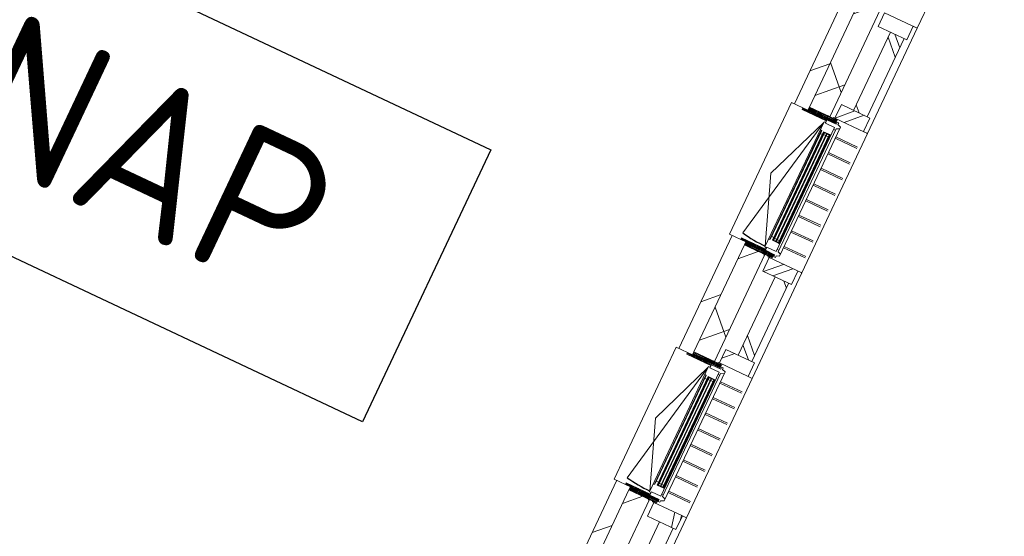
# Model space of a CAD drawing. Header units: metres. Extents: x 136266 to 136452, y 453403 to 453560.
# Tile 115 of 133: x 136339.2 to 136345.74, y 453511.24 to 453514.67. Entities that reach past the tile are written whole.
import ezdxf

# ---------------------------------------------------------------- set-up
doc = ezdxf.new("R2010")
doc.units = ezdxf.units.M
for name, color, linetype, lineweight in [('A-DETL-BEBOUWING', 253, 'Continuous', 9), ('A-DETL-GENF-4', 252, 'Continuous', 9), ('N-WE-OG-BEBOUWING_HOOFDGEBOUW-T25', 7, 'Continuous', 25)]:
    doc.layers.add(name, color=color, linetype=linetype, lineweight=lineweight)
doc.styles.add('NLCS-ISO-M200-T25', font='txt', dxfattribs={"height": 0.5})

# ---------------------------------------------------------------- blocks, each defined once
blk = doc.blocks.new('859-DO-0010 29-09-2022')
at = {"layer": 'A-DETL-BEBOUWING'}
h = blk.add_hatch(dxfattribs=at)
h.set_pattern_fill('FP_100', color=256, angle=44.99999999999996, style=0, pattern_type=2)
h.set_pattern_definition([(44.99999999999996, (1199.999805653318, -5.684341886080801e-13), (-282.8427124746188, 282.8427124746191), [])])
h.paths.add_polyline_path([(57610.00000000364, 71529.99999999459), (57610.00000000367, 72001.75000589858), (57510.00000000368, 72001.75000589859), (57510.00000000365, 71529.9999999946)])
h.paths.add_polyline_path([(57610.00000000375, 72970.75000589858), (57610.00000000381, 73801.77384474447), (57510.00000000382, 73801.77384474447), (57510.00000000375, 72970.75000589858)])
h.paths.add_polyline_path([(57610.00000000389, 74770.77384474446), (57610.00000000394, 75601.77384474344), (57510.00000000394, 75601.77384474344), (57510.00000000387, 74770.77384474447), (57573.00000000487, 74770.77384474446)])
h.paths.add_polyline_path([(57510.00000000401, 76570.77384474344), (57610.000000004, 76570.77384474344), (57610.00000000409, 77401.75000589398), (57510.00000000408, 77401.75000589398), (57510.00000000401, 76592.77384474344)])
h.paths.add_polyline_path([(57573.00000000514, 78370.75000589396), (57610.00000000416, 78370.75000589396), (57610.00000000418, 78728.92254044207), (57510.00000000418, 78728.92254044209), (57510.00000000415, 78370.75000589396)])
h = blk.add_hatch(dxfattribs=at)
h.set_pattern_fill('FP_1478', color=256, angle=44.99999999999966, style=0, pattern_type=2)
h.set_pattern_definition([(134.9999999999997, (57759.99974355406, 75129.4612262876), (-299.9546965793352, -299.9546965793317), []), (224.9999999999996, (57759.99974355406, 75129.4612262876), (299.9546965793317, -299.9546965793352), [])])
h.paths.add_polyline_path([(57760.00000000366, 71529.99999999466), (57760.00000000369, 71979.75000589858), (57610.00000000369, 71979.75000589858), (57610.00000000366, 71529.99999999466)])
h.paths.add_polyline_path([(57760.00000000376, 72992.75000589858), (57760.00000000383, 73779.77384474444), (57610.00000000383, 73779.77384474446), (57610.00000000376, 72992.75000589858)])
h.paths.add_polyline_path([(57760.0000000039, 74792.77384474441), (57760.00000000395, 75579.77384474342), (57610.00000000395, 75579.77384474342), (57610.0000000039, 74792.77384474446)])
h.paths.add_polyline_path([(57760.00000000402, 76592.77384474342), (57760.00000000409, 77379.75000589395), (57610.00000000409, 77379.75000589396), (57610.00000000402, 76592.77384474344)])
h.paths.add_polyline_path([(57760.00000000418, 78392.75000589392), (57760.0000000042, 78728.92254044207), (57610.00000000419, 78728.92254044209), (57610.00000000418, 78392.75000589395)])
h = blk.add_hatch(dxfattribs=at)
h.set_pattern_fill('FP_1477', color=256, angle=45.00000000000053, style=0, pattern_type=2)
h.set_pattern_definition([(135.0000000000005, (57984.99970711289, 75130.00004165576), (-282.8427124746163, -282.8427124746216), []), (135.0000000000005, (57984.99970711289, 76329.99984730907), (-282.8427124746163, -282.8427124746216), [])])
h.paths.add_polyline_path([(57985.0000000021, 71529.99999999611), (57984.9747007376, 71873.75000589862), (57885.0000000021, 71873.75000589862), (57885.00000000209, 71529.99999999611), (57984.9747007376, 71529.99999999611)])
h.paths.add_polyline_path([(57885.00000000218, 73098.75000589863), (57985.00000000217, 73098.75000589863), (57984.9747007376, 73673.76192532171), (57885.00000000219, 73673.76192532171), (57885.00000000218, 73259.12611928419)])
h.paths.add_polyline_path([(57935.00000000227, 74898.76192532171), (57985.00000000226, 74898.76192532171), (57984.9747007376, 75473.77384474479), (57885.00000000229, 75473.77384474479), (57885.00000000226, 74898.76192532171)])
h.paths.add_polyline_path([(57984.9747007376, 76698.77384474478), (57985.00000000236, 76698.77384474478), (57984.9747007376, 77273.75000589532), (57885.00000000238, 77273.75000589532), (57885.00000000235, 76698.77384474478), (57935.00000000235, 76698.77384474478)])
h.paths.add_polyline_path([(57985.00000000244, 78498.75000589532), (57984.9747007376, 78729.99999999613), (57885.00000000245, 78729.99999999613), (57885.00000000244, 78498.75000589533), (57984.9747007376, 78498.75000589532)])
h = blk.add_hatch(dxfattribs=at)
h.set_pattern_fill('FP_1479', color=256, style=0, pattern_type=2)
h.set_pattern_definition([(45, (2.262822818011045e-09, -0.0001552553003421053), (-282.842712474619, 282.842712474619), []), (45, (1200.000000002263, -0.0001552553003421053), (-282.842712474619, 282.842712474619), [])])
h.paths.add_polyline_path([(58005.00000000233, 76598.77384474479), (58005.00000000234, 76698.77384474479), (57795.00000000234, 76698.77384474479), (57795.00000000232, 76598.77384474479), (57984.9747007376, 76598.77384474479)])
h = blk.add_hatch(dxfattribs=at)
h.set_pattern_fill('FP_939', color=256, angle=-121.7780000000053, style=0, pattern_type=2)
h.set_pattern_definition([(359.9999999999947, (57608.47639537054, 76544.00558118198), (-4.707345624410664e-12, -50.8), [50.8, 0, 0, 0]), (359.9999999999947, (57608.47552708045, 76549.08555158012), (-4.707345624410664e-12, -50.8), [50.8, 0, 0, 0]), (359.9999999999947, (57608.47603551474, 76554.16584544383), (-4.707345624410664e-12, -50.8), [50.8, 0, 0, 0]), (359.9999999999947, (57608.4760173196, 76559.24528921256), (-4.707345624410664e-12, -50.8), [50.8, 0, 0, 0]), (359.9999999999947, (57608.47567565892, 76564.32610970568), (-4.707345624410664e-12, -50.8), [50.8, 0, 0, 0]), (359.9999999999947, (57608.47565746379, 76569.40555347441), (-4.707345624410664e-12, -50.8), [50.8, 0, 0, 0]), (359.9999999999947, (57608.47616589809, 76574.48584733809), (-4.707345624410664e-12, -50.8), [50.8, 0, 0, 0]), (359.9999999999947, (57608.47614770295, 76579.56529110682), (-4.707345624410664e-12, -50.8), [50.8, 0, 0, 0]), (359.9999999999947, (57608.47580604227, 76584.64611159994), (-4.707345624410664e-12, -50.8), [50.8, 0, 0, 0]), (359.9999999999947, (57608.47578784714, 76589.72555536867), (-4.707345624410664e-12, -50.8), [50.8, 0, 0, 0])])
h.paths.add_polyline_path([(57610.000000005, 76592.77384474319), (57610.00000000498, 76570.7738447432), (57813.00000000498, 76570.77384474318), (57813.00000000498, 76592.77384474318), (57617.20694221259, 76592.77384474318)])
h = blk.add_hatch(dxfattribs=at)
h.set_pattern_fill('FP_1658', color=256, angle=180, style=0, pattern_type=2)
h.set_pattern_definition([(360, (57571.47606412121, 76522.00628623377), (-1.244241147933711e-14, -50.8), [50.8, 0, 0, 0]), (360, (57571.47606412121, 76527.08628623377), (-1.244241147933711e-14, -50.8), [50.8, 0, 0, 0]), (360, (57571.47606412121, 76532.16628623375), (-1.244241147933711e-14, -50.8), [50.8, 0, 0, 0]), (360, (57571.47606412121, 76537.24628623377), (-1.244241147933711e-14, -50.8), [50.8, 0, 0, 0]), (360, (57571.47606412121, 76542.32628623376), (-1.244241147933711e-14, -50.8), [50.8, 0, 0, 0]), (360, (57571.47606412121, 76547.40628623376), (-1.244241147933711e-14, -50.8), [50.8, 0, 0, 0]), (360, (57571.47606412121, 76552.48628623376), (-1.244241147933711e-14, -50.8), [50.8, 0, 0, 0]), (360, (57571.47606412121, 76557.56628623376), (-1.244241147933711e-14, -50.8), [50.8, 0, 0, 0]), (360, (57571.47606412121, 76562.64628623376), (-1.244241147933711e-14, -50.8), [50.8, 0, 0, 0]), (360, (57571.47606412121, 76567.72628623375), (-1.244241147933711e-14, -50.8), [50.8, 0, 0, 0])])
h.paths.add_polyline_path([(57610.00000000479, 76570.77384474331), (57573.00000000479, 76570.77384474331), (57573.00000000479, 76558.7738447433), (57750.00000000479, 76558.77384474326), (57750.00000000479, 76570.7738447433)])
h = blk.add_hatch(color=256, dxfattribs=at)
h.paths.add_polyline_path([(57765.50000000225, 76481.77384474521), (57765.50000000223, 76467.77384474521), (57769.50000000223, 76467.77384474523), (57769.50000000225, 76481.77384474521)])
h.paths.add_polyline_path([(57811.50000000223, 76481.77384474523), (57811.50000000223, 76467.77384474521), (57815.50000000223, 76467.77384474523), (57815.50000000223, 76481.77384474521)])
h.paths.add_polyline_path([(57765.50000000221, 75704.77384474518), (57765.5000000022, 75690.77384474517), (57769.50000000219, 75690.77384474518), (57769.5000000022, 75704.77384474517)])
h.paths.add_polyline_path([(57811.5000000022, 75704.77384474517), (57811.50000000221, 75690.77384474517), (57815.50000000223, 75690.77384474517), (57815.50000000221, 75704.77384474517)])
for points in [[(57769.50000000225, 76481.77384474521), (57769.50000000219, 75690.77384474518), (57773.50000000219, 75690.77384474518), (57773.50000000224, 76481.77384474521)], [(57788.50000000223, 76481.77384474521), (57788.5000000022, 75690.77384474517), (57792.50000000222, 75690.77384474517), (57792.50000000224, 76481.77384474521)], [(57807.50000000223, 76481.77384474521), (57807.50000000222, 75690.77384474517), (57811.50000000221, 75690.77384474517), (57811.50000000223, 76481.77384474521)], [(57769.50000000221, 74681.77384474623), (57769.50000000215, 73890.7738447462), (57773.50000000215, 73890.7738447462), (57773.5000000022, 74681.77384474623)], [(57788.50000000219, 74681.77384474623), (57788.50000000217, 73890.77384474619), (57792.50000000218, 73890.77384474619), (57792.5000000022, 74681.77384474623)], [(57807.5000000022, 74681.77384474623), (57807.50000000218, 73890.77384474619), (57811.50000000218, 73890.77384474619), (57811.5000000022, 74681.77384474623)]]:
    blk.add_hatch(color=256, dxfattribs=at).paths.add_polyline_path(points)
h = blk.add_hatch(dxfattribs=at)
h.set_pattern_fill('FP_1659', color=256, angle=180, style=0, pattern_type=2)
h.set_pattern_definition([(360, (57571.47606412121, 75650.54228623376), (1.244241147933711e-14, 50.8), [50.8, 0, 0, 0]), (360, (57571.47606412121, 75645.46228623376), (1.244241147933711e-14, 50.8), [50.8, 0, 0, 0]), (360, (57571.47606412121, 75640.38228623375), (1.244241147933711e-14, 50.8), [50.8, 0, 0, 0]), (360, (57571.47606412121, 75635.30228623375), (1.244241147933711e-14, 50.8), [50.8, 0, 0, 0]), (360, (57571.47606412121, 75630.22228623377), (1.244241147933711e-14, 50.8), [50.8, 0, 0, 0]), (360, (57571.47606412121, 75625.14228623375), (1.244241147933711e-14, 50.8), [50.8, 0, 0, 0]), (360, (57571.47606412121, 75620.06228623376), (1.244241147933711e-14, 50.8), [50.8, 0, 0, 0]), (360, (57571.47606412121, 75614.98228623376), (1.244241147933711e-14, 50.8), [50.8, 0, 0, 0]), (360, (57571.47606412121, 75609.90228623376), (1.244241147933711e-14, 50.8), [50.8, 0, 0, 0]), (360, (57571.47606412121, 75604.82228623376), (1.244241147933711e-14, 50.8), [50.8, 0, 0, 0])])
h.paths.add_polyline_path([(57588.97615944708, 75613.77384474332), (57573.00000000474, 75613.77384474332), (57573.00000000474, 75601.77384474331), (57750.00000000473, 75601.7738447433), (57750.00000000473, 75613.77384474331), (57610.00000000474, 75613.77384474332)])
h = blk.add_hatch(dxfattribs=at)
h.set_pattern_fill('FP_419', color=256, angle=180, style=0, pattern_type=2)
h.set_pattern_definition([(360, (57608.47606412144, 75628.54228623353), (1.244241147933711e-14, 50.8), [50.8, 0, 0, 0]), (360, (57608.47606412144, 75623.46228623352), (1.244241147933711e-14, 50.8), [50.8, 0, 0, 0]), (360, (57608.47606412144, 75618.38228623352), (1.244241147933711e-14, 50.8), [50.8, 0, 0, 0]), (360, (57608.47606412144, 75613.30228623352), (1.244241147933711e-14, 50.8), [50.8, 0, 0, 0]), (360, (57608.47606412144, 75608.22228623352), (1.244241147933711e-14, 50.8), [50.8, 0, 0, 0]), (360, (57608.47606412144, 75603.14228623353), (1.244241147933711e-14, 50.8), [50.8, 0, 0, 0]), (360, (57608.47606412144, 75598.06228623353), (1.244241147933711e-14, 50.8), [50.8, 0, 0, 0]), (360, (57608.47606412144, 75592.98228623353), (1.244241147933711e-14, 50.8), [50.8, 0, 0, 0]), (360, (57608.47606412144, 75587.90228623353), (1.244241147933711e-14, 50.8), [50.8, 0, 0, 0]), (360, (57608.47606412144, 75582.82228623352), (1.244241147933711e-14, 50.8), [50.8, 0, 0, 0])])
h.paths.add_polyline_path([(57610.00000000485, 75601.77384474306), (57610.00000000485, 75579.77384474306), (57813.00000000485, 75579.77384474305), (57813.00000000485, 75601.77384474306)])
h = blk.add_hatch(dxfattribs=at)
h.set_pattern_fill('FP_1480', color=256, style=0, pattern_type=2)
h.set_pattern_definition([(45, (2.211891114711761e-09, -0.0001552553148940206), (-282.842712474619, 282.842712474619), []), (45, (1200.000000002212, -0.0001552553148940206), (-282.842712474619, 282.842712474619), [])])
h.paths.add_polyline_path([(57984.97470073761, 75473.77384474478), (58005.00000000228, 75473.77384474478), (58005.00000000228, 75573.77384474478), (57795.00000000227, 75573.77384474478), (57795.00000000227, 75473.77384474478)])
h = blk.add_hatch(dxfattribs=at)
h.set_pattern_fill('FP_1519', color=256, style=0, pattern_type=2)
h.set_pattern_definition([(45, (2.175511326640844e-09, -7.467837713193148e-05), (-282.842712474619, 282.842712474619), []), (45, (1200.000000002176, -7.467837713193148e-05), (-282.842712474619, 282.842712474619), [])])
h.paths.add_polyline_path([(58005.00000000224, 74798.76192532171), (58005.00000000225, 74898.76192532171), (57795.00000000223, 74898.76192532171), (57795.00000000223, 74798.76192532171), (57984.9747007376, 74798.76192532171)])
h = blk.add_hatch(dxfattribs=at)
h.set_pattern_fill('FP_1658', color=256, angle=180, style=0, pattern_type=2)
h.set_pattern_definition([(360, (57571.47606412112, 74722.00628623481), (-1.244241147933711e-14, -50.8), [50.8, 0, 0, 0]), (360, (57571.47606412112, 74727.08628623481), (-1.244241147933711e-14, -50.8), [50.8, 0, 0, 0]), (360, (57571.47606412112, 74732.1662862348), (-1.244241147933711e-14, -50.8), [50.8, 0, 0, 0]), (360, (57571.47606412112, 74737.24628623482), (-1.244241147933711e-14, -50.8), [50.8, 0, 0, 0]), (360, (57571.47606412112, 74742.3262862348), (-1.244241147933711e-14, -50.8), [50.8, 0, 0, 0]), (360, (57571.47606412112, 74747.40628623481), (-1.244241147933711e-14, -50.8), [50.8, 0, 0, 0]), (360, (57571.47606412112, 74752.48628623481), (-1.244241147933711e-14, -50.8), [50.8, 0, 0, 0]), (360, (57571.47606412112, 74757.56628623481), (-1.244241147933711e-14, -50.8), [50.8, 0, 0, 0]), (360, (57571.47606412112, 74762.64628623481), (-1.244241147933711e-14, -50.8), [50.8, 0, 0, 0]), (360, (57571.47606412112, 74767.7262862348), (-1.244241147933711e-14, -50.8), [50.8, 0, 0, 0])])
h.paths.add_polyline_path([(57610.0000000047, 74770.77384474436), (57573.0000000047, 74770.77384474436), (57573.0000000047, 74758.77384474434), (57750.0000000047, 74758.77384474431), (57750.0000000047, 74770.77384474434)])
h = blk.add_hatch(dxfattribs=at)
h.set_pattern_fill('FP_939', color=256, angle=-121.7780000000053, style=0, pattern_type=2)
h.set_pattern_definition([(359.9999999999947, (57608.47639537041, 74744.00558118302), (-4.707345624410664e-12, -50.8), [50.8, 0, 0, 0]), (359.9999999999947, (57608.47552708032, 74749.08555158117), (-4.707345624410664e-12, -50.8), [50.8, 0, 0, 0]), (359.9999999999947, (57608.47603551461, 74754.16584544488), (-4.707345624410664e-12, -50.8), [50.8, 0, 0, 0]), (359.9999999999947, (57608.47601731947, 74759.2452892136), (-4.707345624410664e-12, -50.8), [50.8, 0, 0, 0]), (359.9999999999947, (57608.47567565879, 74764.32610970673), (-4.707345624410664e-12, -50.8), [50.8, 0, 0, 0]), (359.9999999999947, (57608.47565746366, 74769.40555347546), (-4.707345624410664e-12, -50.8), [50.8, 0, 0, 0]), (359.9999999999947, (57608.47616589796, 74774.48584733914), (-4.707345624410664e-12, -50.8), [50.8, 0, 0, 0]), (359.9999999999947, (57608.47614770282, 74779.56529110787), (-4.707345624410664e-12, -50.8), [50.8, 0, 0, 0]), (359.9999999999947, (57608.47580604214, 74784.64611160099), (-4.707345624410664e-12, -50.8), [50.8, 0, 0, 0]), (359.9999999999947, (57608.47578784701, 74789.72555536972), (-4.707345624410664e-12, -50.8), [50.8, 0, 0, 0])])
h.paths.add_polyline_path([(57610.00000000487, 74792.77384474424), (57610.00000000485, 74770.77384474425), (57813.00000000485, 74770.77384474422), (57813.00000000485, 74792.77384474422), (57617.20694221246, 74792.77384474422)])
h = blk.add_hatch(color=256, dxfattribs=at)
h.paths.add_polyline_path([(57765.50000000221, 74681.77384474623), (57765.50000000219, 74667.77384474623), (57769.50000000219, 74667.77384474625), (57769.50000000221, 74681.77384474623)])
h.paths.add_polyline_path([(57811.5000000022, 74681.77384474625), (57811.5000000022, 74667.77384474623), (57815.5000000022, 74667.77384474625), (57815.5000000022, 74681.77384474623)])
h.paths.add_polyline_path([(57765.50000000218, 73904.7738447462), (57765.50000000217, 73890.77384474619), (57769.50000000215, 73890.7738447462), (57769.50000000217, 73904.77384474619)])
h.paths.add_polyline_path([(57811.50000000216, 73904.77384474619), (57811.50000000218, 73890.77384474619), (57815.5000000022, 73890.77384474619), (57815.50000000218, 73904.77384474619)])
h = blk.add_hatch(dxfattribs=at)
h.set_pattern_fill('FP_1659', color=256, angle=180, style=0, pattern_type=2)
h.set_pattern_definition([(360, (57571.47606412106, 73850.5422862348), (1.244241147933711e-14, 50.8), [50.8, 0, 0, 0]), (360, (57571.47606412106, 73845.4622862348), (1.244241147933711e-14, 50.8), [50.8, 0, 0, 0]), (360, (57571.47606412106, 73840.3822862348), (1.244241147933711e-14, 50.8), [50.8, 0, 0, 0]), (360, (57571.47606412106, 73835.3022862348), (1.244241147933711e-14, 50.8), [50.8, 0, 0, 0]), (360, (57571.47606412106, 73830.22228623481), (1.244241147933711e-14, 50.8), [50.8, 0, 0, 0]), (360, (57571.47606412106, 73825.1422862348), (1.244241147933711e-14, 50.8), [50.8, 0, 0, 0]), (360, (57571.47606412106, 73820.06228623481), (1.244241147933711e-14, 50.8), [50.8, 0, 0, 0]), (360, (57571.47606412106, 73814.98228623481), (1.244241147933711e-14, 50.8), [50.8, 0, 0, 0]), (360, (57571.47606412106, 73809.9022862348), (1.244241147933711e-14, 50.8), [50.8, 0, 0, 0]), (360, (57571.47606412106, 73804.8222862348), (1.244241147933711e-14, 50.8), [50.8, 0, 0, 0])])
h.paths.add_polyline_path([(57588.97615944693, 73813.77384474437), (57573.0000000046, 73813.77384474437), (57573.0000000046, 73801.77384474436), (57750.00000000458, 73801.77384474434), (57750.00000000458, 73813.77384474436), (57610.0000000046, 73813.77384474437)])
h = blk.add_hatch(dxfattribs=at)
h.set_pattern_fill('FP_419', color=256, angle=180, style=0, pattern_type=2)
h.set_pattern_definition([(360, (57608.47606412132, 73828.54228623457), (1.244241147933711e-14, 50.8), [50.8, 0, 0, 0]), (360, (57608.47606412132, 73823.46228623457), (1.244241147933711e-14, 50.8), [50.8, 0, 0, 0]), (360, (57608.47606412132, 73818.38228623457), (1.244241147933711e-14, 50.8), [50.8, 0, 0, 0]), (360, (57608.47606412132, 73813.30228623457), (1.244241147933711e-14, 50.8), [50.8, 0, 0, 0]), (360, (57608.47606412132, 73808.22228623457), (1.244241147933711e-14, 50.8), [50.8, 0, 0, 0]), (360, (57608.47606412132, 73803.14228623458), (1.244241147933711e-14, 50.8), [50.8, 0, 0, 0]), (360, (57608.47606412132, 73798.06228623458), (1.244241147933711e-14, 50.8), [50.8, 0, 0, 0]), (360, (57608.47606412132, 73792.98228623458), (1.244241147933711e-14, 50.8), [50.8, 0, 0, 0]), (360, (57608.47606412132, 73787.90228623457), (1.244241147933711e-14, 50.8), [50.8, 0, 0, 0]), (360, (57608.47606412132, 73782.82228623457), (1.244241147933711e-14, 50.8), [50.8, 0, 0, 0])])
h.paths.add_polyline_path([(57610.00000000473, 73801.77384474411), (57610.00000000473, 73779.77384474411), (57813.00000000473, 73779.7738447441), (57813.00000000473, 73801.77384474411)])
h = blk.add_hatch(dxfattribs=at)
h.set_pattern_fill('FP_1225', color=256, style=0, pattern_type=2)
h.set_pattern_definition([(103.222, (115233.3870000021, 11548.36692532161), (-389.3964602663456, -91.4898722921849), []), (103.222, (115865.3420000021, 12568.48092532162), (-389.3964602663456, -91.4898722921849), [])])
h.paths.add_polyline_path([(58005.00000000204, 73673.76192532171), (58005.00000000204, 73773.76192532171), (57795.000000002, 73773.76192532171), (57795.00000000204, 73673.76192532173), (57990.7901112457, 73673.76192532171)])
for centre in [(57739.50000000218, 76541.77384474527), (57739.50000000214, 74741.77384474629)]:
    blk.add_arc(centre, 911.0000000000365, 258.9999999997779, 270)
for p, q in [((58035.01156569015, 77373.75000589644), (58035.01156569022, 78730.05000589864)), ((57510.00000000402, 77401.75000589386), (57510.00000000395, 76570.77384474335)), ((57610.00000000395, 76592.77384474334), (57610.00000000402, 77379.75000589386)), ((57760.00000000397, 76592.77384474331), (57760.00000000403, 77379.75000589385)), ((57795.00000000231, 77373.75000589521), (57795.00000000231, 77273.75000589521)), ((58035.00000000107, 77373.75000589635), (57795.00000000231, 77373.75000589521)), ((58005.00000000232, 77373.77384473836), (58013.08580734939, 77373.77384473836)), ((58005.00000000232, 77273.75000589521), (58005.00000000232, 77373.75000589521)), ((58013.09762743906, 77373.77384473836), (58018.99213066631, 77373.77384473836)), ((58019.00436747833, 77373.77384473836), (58024.39172405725, 77373.77384473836)), ((58024.40450135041, 77373.77384473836), (58028.94223381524, 77373.77384473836)), ((58028.95586491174, 77373.77384473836), (58032.35514119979, 77373.77384473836)), ((58034.41405556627, 77373.77384473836), (58034.98843431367, 77373.77384473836)), ((58035.00000000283, 76598.77384473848), (58035.00000000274, 77373.77384473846)), ((57795.00000000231, 77273.75000589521), (58005.00000000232, 77273.75000589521)), ((57885.00000000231, 77273.75000589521), (57885.00000000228, 76698.77384474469)), ((57985.00000000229, 76698.77384474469), (57985.00000000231, 77273.75000589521)), ((57795.00000000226, 76698.7738447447), (57795.00000000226, 76598.7738447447)), ((58005.00000000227, 76698.7738447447), (57795.00000000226, 76698.7738447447)), ((58005.00000000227, 76598.7738447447), (58005.00000000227, 76698.7738447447)), ((57785.01156569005, 76598.75000589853), (57794.982475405, 76598.75000589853)), ((57785.01156569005, 76592.77384474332), (57785.01156569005, 76598.75000589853)), ((57795.00000000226, 76598.7738447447), (58013.08580734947, 76598.77384473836)), ((57819.50000000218, 76580.77384474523), (57819.50000000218, 76565.77384474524)), ((57831.50000000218, 76580.77384474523), (57819.50000000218, 76580.77384474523)), ((57831.50000000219, 76568.77384474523), (57831.50000000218, 76580.77384474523)), ((58005.00000000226, 76598.75000589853), (58035.00000000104, 76598.75000589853)), ((58018.99213066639, 76598.77384473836), (58013.09762743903, 76598.77384473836)), ((58024.39172405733, 76598.77384473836), (58019.0043674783, 76598.77384473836)), ((58028.94223381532, 76598.77384473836), (58024.40450135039, 76598.77384473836)), ((58032.35514119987, 76598.77384473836), (58028.9558649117, 76598.77384473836)), ((58034.98843431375, 76598.77384473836), (58034.41405556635, 76598.77384473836)), ((58035.01156569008, 75573.77384474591), (58035.01156569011, 76598.75000589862)), ((57490.00000000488, 75601.77384474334), (57490.00000000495, 76570.77384474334)), ((57490.00000000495, 76570.77384474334), (57573.00000000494, 76570.77384474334)), ((57739.50000000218, 76541.77384474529), (57565.67300521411, 75647.51148062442)), ((57565.67300521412, 76086.27384474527), (57739.50000000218, 76541.77384474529)), ((57739.50000000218, 76546.77384474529), (57739.50000000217, 75625.77384474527)), ((57751.50000000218, 76546.77384474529), (57739.50000000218, 76546.77384474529)), ((57750.00000000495, 76558.77384474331), (57750.00000000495, 76546.77384474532)), ((57819.50000000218, 76565.77384474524), (57751.50000000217, 76565.77384474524)), ((57751.50000000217, 76565.77384474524), (57751.50000000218, 76541.77384474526)), ((57751.50000000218, 76541.77384474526), (57819.50000000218, 76541.77384474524)), ((57813.00000000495, 76565.77384474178), (57813.00000000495, 76570.7738447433)), ((57819.50000000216, 75630.77384474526), (57819.50000000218, 76541.77384474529)), ((57819.50000000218, 76526.77384474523), (57831.50000000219, 76526.77384474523)), ((57853.50000000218, 76560.77384474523), (57831.50000000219, 76568.77384474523)), ((57831.50000000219, 76538.77384474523), (57853.50000000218, 76546.77384474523)), ((57831.50000000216, 75633.77384474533), (57831.50000000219, 76538.77384474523)), ((57853.50000000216, 75611.77384474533), (57853.50000000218, 76560.77384474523)), ((57739.50000000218, 76492.50282201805), (57747.66767922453, 76486.77384474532)), ((57747.66767922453, 76486.77384474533), (57750.30000000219, 76486.77384474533)), ((57747.66767922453, 76486.77384474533), (57747.66767922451, 75685.77384474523)), ((57747.66767922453, 76486.77384474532), (57750.30000000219, 76486.77384474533)), ((57750.30000000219, 76486.77384474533), (57750.30000000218, 75685.77384474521)), ((57750.30000000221, 76464.77384474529), (57765.50000000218, 76464.77384474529)), ((57765.50000000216, 75687.77384474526), (57765.50000000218, 76484.77384474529)), ((57765.50000000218, 76484.77384474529), (57815.50000000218, 76484.77384474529)), ((57765.50000000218, 76481.77384474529), (57815.50000000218, 76484.77384474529)), ((57815.50000000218, 76481.77384474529), (57765.50000000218, 76484.77384474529)), ((57765.50000000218, 76481.77384474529), (57815.50000000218, 76481.77384474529)), ((57765.50000000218, 76467.77384474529), (57769.50000000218, 76467.77384474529)), ((57769.50000000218, 76481.77384474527), (57769.50000000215, 75690.77384474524)), ((57773.50000000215, 75690.77384474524), (57773.50000000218, 76481.77384474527)), ((57773.50000000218, 76467.77384474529), (57788.50000000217, 76467.77384474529)), ((57788.50000000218, 76481.77384474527), (57788.50000000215, 75690.77384474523)), ((57792.50000000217, 75690.77384474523), (57792.50000000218, 76481.77384474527)), ((57792.50000000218, 76467.77384474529), (57807.50000000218, 76467.77384474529)), ((57807.50000000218, 76481.77384474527), (57807.50000000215, 75690.77384474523)), ((57811.50000000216, 75690.77384474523), (57811.50000000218, 76481.77384474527)), ((57811.50000000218, 76467.77384474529), (57815.50000000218, 76467.77384474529)), ((57815.50000000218, 76484.77384474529), (57815.50000000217, 75687.77384474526)), ((57815.50000000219, 76464.77384474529), (57819.50000000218, 76464.77384474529)), ((57853.50000000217, 76488.7514958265), (58013.08580734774, 76488.75149582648)), ((57853.50000000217, 76478.7544756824), (58013.08580734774, 76478.75447568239)), ((57853.50000000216, 76373.7544756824), (58013.08580734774, 76373.75447568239)), ((57853.50000000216, 76363.75745553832), (58013.08580734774, 76363.7574555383)), ((57853.50000000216, 76258.75745553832), (58013.08580734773, 76258.7574555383)), ((57853.50000000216, 76248.76043539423), (58013.08580734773, 76248.76043539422)), ((57853.50000000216, 76143.76043539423), (58013.08580734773, 76143.76043539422)), ((57853.50000000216, 76133.76341525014), (58013.08580734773, 76133.76341525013)), ((57739.50000000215, 75630.77384474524), (57565.67300521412, 76086.27384474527)), ((57853.50000000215, 76028.76341525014), (58013.08580734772, 76028.76341525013)), ((57853.50000000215, 76018.76639510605), (58013.08580734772, 76018.76639510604)), ((57853.50000000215, 75913.76639510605), (58013.08580734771, 75913.76639510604)), ((57853.50000000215, 75903.76937496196), (58013.08580734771, 75903.76937496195)), ((57853.50000000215, 75798.76937496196), (58013.08580734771, 75798.76937496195)), ((57853.50000000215, 75788.77235481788), (58013.08580734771, 75788.77235481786)), ((57739.50000000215, 75680.0448674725), (57747.66767922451, 75685.77384474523)), ((57750.30000000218, 75685.77384474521), (57747.66767922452, 75685.77384474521)), ((57765.50000000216, 75707.77384474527), (57750.30000000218, 75707.77384474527)), ((57769.50000000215, 75704.77384474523), (57765.50000000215, 75704.77384474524)), ((57765.50000000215, 75690.77384474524), (57815.50000000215, 75690.77384474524)), ((57765.50000000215, 75687.77384474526), (57815.50000000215, 75690.77384474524)), ((57815.50000000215, 75687.77384474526), (57765.50000000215, 75690.77384474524)), ((57815.50000000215, 75687.77384474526), (57765.50000000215, 75687.77384474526)), ((57788.50000000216, 75704.77384474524), (57773.50000000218, 75704.77384474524)), ((57807.50000000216, 75704.77384474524), (57792.50000000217, 75704.77384474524)), ((57815.50000000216, 75704.77384474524), (57811.50000000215, 75704.77384474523)), ((57819.50000000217, 75707.77384474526), (57815.50000000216, 75707.77384474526)), ((57853.50000000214, 75683.77235481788), (58013.08580734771, 75683.77235481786)), ((57853.50000000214, 75673.77533467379), (58013.08580734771, 75673.77533467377)), ((57490.00000000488, 75601.77384474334), (57573.00000000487, 75601.77384474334)), ((57510.00000000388, 75601.77384474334), (57510.00000000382, 74770.77384474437)), ((57739.50000000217, 75625.77384474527), (57751.50000000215, 75625.77384474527)), ((57750.00000000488, 75625.77384474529), (57750.00000000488, 75613.77384474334)), ((57751.50000000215, 75630.77384474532), (57751.50000000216, 75606.77384474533)), ((57819.50000000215, 75630.77384474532), (57751.50000000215, 75630.77384474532)), ((57751.50000000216, 75606.77384474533), (57819.50000000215, 75606.77384474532)), ((57813.00000000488, 75601.77384474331), (57813.00000000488, 75606.77384474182)), ((57831.50000000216, 75645.77384474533), (57819.50000000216, 75645.77384474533)), ((57819.50000000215, 75606.77384474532), (57819.50000000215, 75591.77384474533)), ((57853.50000000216, 75625.77384474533), (57831.50000000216, 75633.77384474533)), ((57831.50000000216, 75603.77384474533), (57853.50000000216, 75611.77384474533)), ((57831.50000000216, 75591.77384474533), (57831.50000000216, 75603.77384474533)), ((57610.0000000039, 75579.77384474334), (57610.00000000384, 74792.77384474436)), ((57760.00000000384, 74792.77384474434), (57760.0000000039, 75579.77384474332)), ((57785.01156569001, 75573.77384474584), (57785.01156569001, 75579.77384474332)), ((57794.98247540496, 75573.77384474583), (57785.01156569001, 75573.77384474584)), ((57795.00000000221, 75573.77384474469), (57795.00000000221, 75473.77384474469)), ((58035.000000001, 75573.77384474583), (57795.00000000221, 75573.77384474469)), ((57819.50000000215, 75591.77384474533), (57831.50000000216, 75591.77384474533)), ((58005.00000000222, 75473.77384474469), (58005.00000000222, 75573.77384474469)), ((58005.00000000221, 75573.75000589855), (58013.08580734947, 75573.75000589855)), ((58013.09762743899, 75573.75000589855), (58018.99213066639, 75573.75000589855)), ((58019.00436747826, 75573.75000589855), (58024.39172405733, 75573.75000589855)), ((58024.40450135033, 75573.75000589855), (58028.94223381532, 75573.75000589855)), ((58028.95586491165, 75573.75000589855), (58032.35514119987, 75573.75000589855)), ((58034.41405556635, 75573.75000589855), (58034.98843431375, 75573.75000589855)), ((58035.00000000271, 74798.75000589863), (58035.00000000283, 75573.75000589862)), ((57795.00000000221, 75473.77384474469), (58005.00000000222, 75473.77384474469)), ((57885.00000000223, 75473.77384474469), (57885.0000000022, 74898.76192532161)), ((57985.0000000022, 74898.76192532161), (57985.00000000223, 75473.77384474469)), ((57795.00000000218, 74898.76192532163), (57795.00000000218, 74798.76192532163)), ((58005.00000000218, 74898.76192532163), (57795.00000000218, 74898.76192532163)), ((58005.00000000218, 74798.76192532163), (58005.00000000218, 74898.76192532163)), ((57490.00000000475, 73801.77384474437), (57490.00000000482, 74770.77384474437)), ((57490.00000000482, 74770.77384474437), (57573.00000000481, 74770.77384474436)), ((57739.50000000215, 74746.7738447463), (57739.50000000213, 73825.77384474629)), ((57751.50000000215, 74746.7738447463), (57739.50000000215, 74746.7738447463)), ((57750.00000000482, 74758.77384474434), (57750.00000000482, 74746.77384474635)), ((57819.50000000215, 74765.77384474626), (57751.50000000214, 74765.77384474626)), ((57751.50000000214, 74765.77384474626), (57751.50000000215, 74741.77384474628)), ((57785.01156568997, 74798.75000589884), (57794.98247540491, 74798.75000589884)), ((57785.01156568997, 74792.77384474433), (57785.01156568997, 74798.75000589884)), ((57795.00000000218, 74798.76192532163), (58005.00000000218, 74798.76192532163)), ((57813.00000000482, 74765.7738447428), (57813.00000000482, 74770.77384474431)), ((57819.50000000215, 74780.77384474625), (57819.50000000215, 74765.77384474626)), ((57831.50000000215, 74780.77384474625), (57819.50000000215, 74780.77384474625)), ((57831.50000000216, 74768.77384474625), (57831.50000000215, 74780.77384474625)), ((57853.50000000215, 74760.77384474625), (57831.50000000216, 74768.77384474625)), ((57831.50000000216, 74738.77384474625), (57853.50000000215, 74746.77384474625)), ((57853.50000000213, 73811.77384474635), (57853.50000000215, 74760.77384474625)), ((58005.00000000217, 74798.75000589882), (58035.00000000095, 74798.75000589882)), ((58035.01156568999, 73773.7500058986), (58035.01156569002, 74798.75000589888)), ((57739.50000000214, 74741.7738447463), (57565.67300521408, 73847.51148062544)), ((57565.67300521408, 74286.27384474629), (57739.50000000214, 74741.7738447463)), ((57739.50000000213, 74692.50282201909), (57747.6676792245, 74686.77384474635)), ((57747.6676792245, 74686.77384474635), (57750.30000000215, 74686.77384474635)), ((57747.6676792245, 74686.77384474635), (57747.66767922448, 73885.77384474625)), ((57747.6676792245, 74686.77384474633), (57750.30000000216, 74686.77384474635)), ((57750.30000000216, 74686.77384474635), (57750.30000000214, 73885.77384474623)), ((57819.50000000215, 74741.7738447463), (57751.50000000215, 74741.7738447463)), ((57765.50000000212, 73887.77384474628), (57765.50000000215, 74684.7738447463)), ((57815.50000000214, 74684.7738447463), (57765.50000000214, 74684.7738447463)), ((57765.50000000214, 74681.7738447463), (57815.50000000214, 74684.7738447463)), ((57815.50000000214, 74681.7738447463), (57765.50000000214, 74684.7738447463)), ((57765.50000000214, 74681.7738447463), (57815.50000000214, 74681.7738447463)), ((57769.50000000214, 74681.77384474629), (57769.50000000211, 73890.77384474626)), ((57773.50000000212, 73890.77384474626), (57773.50000000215, 74681.77384474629)), ((57788.50000000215, 74681.77384474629), (57788.50000000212, 73890.77384474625)), ((57792.50000000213, 73890.77384474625), (57792.50000000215, 74681.77384474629)), ((57807.50000000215, 74681.77384474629), (57807.50000000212, 73890.77384474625)), ((57811.50000000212, 73890.77384474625), (57811.50000000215, 74681.77384474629)), ((57815.50000000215, 74684.7738447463), (57815.50000000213, 73887.77384474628)), ((57819.50000000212, 73830.77384474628), (57819.50000000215, 74741.7738447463)), ((57819.50000000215, 74726.77384474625), (57831.50000000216, 74726.77384474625)), ((57831.50000000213, 73833.77384474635), (57831.50000000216, 74738.77384474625)), ((57853.50000000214, 74688.7500058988), (58013.08580734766, 74688.75000589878)), ((57853.50000000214, 74678.7500058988), (58013.08580734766, 74678.75000589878)), ((57750.30000000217, 74664.7738447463), (57765.50000000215, 74664.7738447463)), ((57765.50000000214, 74667.7738447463), (57769.50000000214, 74667.7738447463)), ((57773.50000000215, 74667.7738447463), (57788.50000000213, 74667.7738447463)), ((57792.50000000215, 74667.7738447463), (57807.50000000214, 74667.7738447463)), ((57811.50000000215, 74667.7738447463), (57815.50000000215, 74667.7738447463)), ((57815.50000000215, 74664.7738447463), (57819.50000000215, 74664.7738447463)), ((57853.50000000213, 74573.75000589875), (58013.08580734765, 74573.75000589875)), ((57853.50000000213, 74563.75000589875), (58013.08580734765, 74563.75000589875)), ((57853.50000000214, 74458.75000589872), (58013.08580734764, 74458.7500058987)), ((57853.50000000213, 74448.75000589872), (58013.08580734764, 74448.7500058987)), ((57739.50000000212, 73830.77384474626), (57565.67300521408, 74286.27384474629)), ((57853.50000000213, 74343.75000589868), (58013.08580734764, 74343.75000589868)), ((57853.50000000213, 74333.75000589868), (58013.08580734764, 74333.75000589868)), ((57853.50000000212, 74228.75000589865), (58013.08580734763, 74228.75000589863)), ((57853.50000000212, 74218.75000589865), (58013.08580734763, 74218.75000589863)), ((57853.50000000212, 74113.7500058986), (58013.08580734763, 74113.7500058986)), ((57853.50000000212, 74103.7500058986), (58013.08580734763, 74103.7500058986)), ((57853.50000000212, 73998.75000589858), (58013.08580734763, 73998.75000589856)), ((57853.50000000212, 73988.75000589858), (58013.08580734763, 73988.75000589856)), ((57765.50000000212, 73907.77384474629), (57750.30000000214, 73907.77384474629)), ((57769.50000000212, 73904.77384474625), (57765.50000000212, 73904.77384474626)), ((57788.50000000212, 73904.77384474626), (57773.50000000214, 73904.77384474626)), ((57807.50000000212, 73904.77384474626), (57792.50000000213, 73904.77384474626)), ((57815.50000000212, 73904.77384474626), (57811.50000000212, 73904.77384474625)), ((57819.50000000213, 73907.77384474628), (57815.50000000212, 73907.77384474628)), ((57739.50000000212, 73880.04486747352), (57747.66767922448, 73885.77384474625)), ((57747.66767922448, 73885.77384474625), (57750.30000000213, 73885.77384474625)), ((57751.50000000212, 73830.77384474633), (57751.50000000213, 73806.77384474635)), ((57751.50000000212, 73830.77384474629), (57819.50000000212, 73830.77384474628)), ((57765.50000000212, 73890.77384474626), (57815.50000000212, 73890.77384474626)), ((57765.50000000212, 73887.77384474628), (57815.50000000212, 73890.77384474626)), ((57815.50000000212, 73887.77384474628), (57765.50000000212, 73890.77384474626)), ((57815.50000000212, 73887.77384474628), (57765.50000000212, 73887.77384474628)), ((57831.50000000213, 73845.77384474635), (57819.50000000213, 73845.77384474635)), ((57853.50000000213, 73825.77384474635), (57831.50000000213, 73833.77384474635)), ((57853.50000000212, 73883.75000589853), (58013.08580734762, 73883.75000589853)), ((57853.50000000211, 73873.75000589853), (58013.08580734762, 73873.75000589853)), ((57490.00000000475, 73801.77384474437), (57573.00000000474, 73801.77384474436)), ((57510.00000000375, 73801.77384474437), (57510.00000000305, 72958.2500058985)), ((57610.00000000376, 73779.77384474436), (57610.0000000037, 72992.75000589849)), ((57739.50000000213, 73825.77384474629), (57751.50000000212, 73825.77384474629)), ((57750.00000000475, 73825.77384474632), (57750.00000000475, 73813.77384474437)), ((57751.50000000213, 73806.77384474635), (57819.50000000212, 73806.77384474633)), ((57760.0000000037, 72992.75000589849), (57760.00000000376, 73779.77384474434)), ((57785.01156568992, 73773.75000589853), (57785.01156568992, 73779.77384474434)), ((57794.98247540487, 73773.75000589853), (57785.01156568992, 73773.75000589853)), ((57795.00000000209, 73773.76192532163), (57795.00000000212, 73673.76192532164)), ((58005.00000000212, 73773.76192532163), (57795.00000000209, 73773.76192532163)), ((57813.00000000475, 73801.77384474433), (57813.00000000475, 73806.77384474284)), ((57819.50000000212, 73806.77384474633), (57819.50000000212, 73791.77384474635)), ((57819.50000000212, 73791.77384474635), (57831.50000000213, 73791.77384474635)), ((57831.50000000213, 73803.77384474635), (57853.50000000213, 73811.77384474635)), ((57831.50000000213, 73791.77384474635), (57831.50000000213, 73803.77384474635)), ((58005.00000000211, 73673.76192532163), (58005.00000000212, 73773.76192532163)), ((58035.00000000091, 73773.75000589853), (58005.00000000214, 73773.75000589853)), ((58035.00000000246, 73098.75000589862), (58035.00000000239, 73773.75000589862)), ((57795.00000000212, 73673.76192532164), (58005.00000000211, 73673.76192532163)), ((57885.00000000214, 73673.76192532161), (57885.00000000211, 73098.75000589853)), ((57985.00000000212, 73098.75000589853), (57985.00000000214, 73673.76192532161))]:
    blk.add_line(p, q, dxfattribs=at)
at = {"layer": 'A-DETL-GENF-4'}
for p, q in [((57610.00000000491, 76592.77384474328), (57813.00000000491, 76592.77384474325)), ((57610.00000000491, 76570.77384474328), (57610.00000000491, 76592.77384474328)), ((57813.00000000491, 76592.77384474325), (57813.00000000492, 76570.77384474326)), ((57573.00000000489, 76570.77384474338), (57813.00000000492, 76570.77384474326)), ((57573.00000000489, 76558.77384474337), (57573.00000000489, 76570.77384474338)), ((57750.00000000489, 76558.77384474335), (57573.00000000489, 76558.77384474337)), ((57750.00000000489, 76570.77384474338), (57750.00000000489, 76558.77384474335)), ((57750.00000000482, 75613.77384474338), (57573.00000000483, 75613.77384474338)), ((57573.00000000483, 75613.77384474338), (57573.00000000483, 75601.77384474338)), ((57573.00000000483, 75601.77384474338), (57813.00000000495, 75601.77384474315)), ((57610.00000000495, 75601.77384474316), (57610.00000000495, 75579.77384474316)), ((57750.00000000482, 75601.77384474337), (57750.00000000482, 75613.77384474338)), ((57813.00000000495, 75579.77384474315), (57813.00000000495, 75601.77384474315)), ((57610.00000000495, 75579.77384474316), (57813.00000000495, 75579.77384474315)), ((57573.0000000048, 74770.77384474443), (57813.00000000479, 74770.77384474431)), ((57573.0000000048, 74758.77384474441), (57573.0000000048, 74770.77384474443)), ((57750.0000000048, 74758.7738447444), (57573.0000000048, 74758.77384474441)), ((57610.00000000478, 74792.77384474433), (57813.00000000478, 74792.7738447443)), ((57610.00000000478, 74770.77384474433), (57610.00000000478, 74792.77384474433)), ((57750.0000000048, 74770.77384474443), (57750.0000000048, 74758.7738447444)), ((57813.00000000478, 74792.7738447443), (57813.00000000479, 74770.77384474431)), ((57750.00000000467, 73813.77384474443), (57573.00000000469, 73813.77384474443)), ((57573.00000000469, 73813.77384474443), (57573.00000000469, 73801.77384474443)), ((57573.00000000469, 73801.77384474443), (57813.00000000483, 73801.7738447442)), ((57610.00000000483, 73801.77384474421), (57610.00000000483, 73779.77384474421)), ((57610.00000000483, 73779.77384474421), (57813.00000000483, 73779.7738447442)), ((57750.00000000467, 73801.77384474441), (57750.00000000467, 73813.77384474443)), ((57813.00000000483, 73779.7738447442), (57813.00000000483, 73801.7738447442))]:
    blk.add_line(p, q, dxfattribs=at)

msp = doc.modelspace()

# ---------------------------------------------------------------- block references
at = {"xscale": 0.001, "yscale": 0.001, "zscale": 0.001, "rotation": 334.7650131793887}
msp.add_blockref('859-DO-0010 29-09-2022', (136259.6791283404, 453469.3710543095), dxfattribs=at)

# ---------------------------------------------------------------- next in the draw order: texts
at = {"layer": 'N-WE-OG-BEBOUWING_HOOFDGEBOUW-T25', "insert": (136329.6984898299, 453519.2086299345), "char_height": 1, "attachment_point": 1, "rotation": 334.7647804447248, "style": 'NLCS-ISO-M200-T25', "bg_fill": 19, "box_fill_scale": 1.5, "bg_fill_color": 256, "bg_fill_transparency": 0}
msp.add_mtext_dynamic_manual_height_columns('Vloerpeil = +2.17 NAP', width=13.22656778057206, gutter_width=2.5, heights=[0], dxfattribs=at)

doc.saveas('drawing.dxf')
